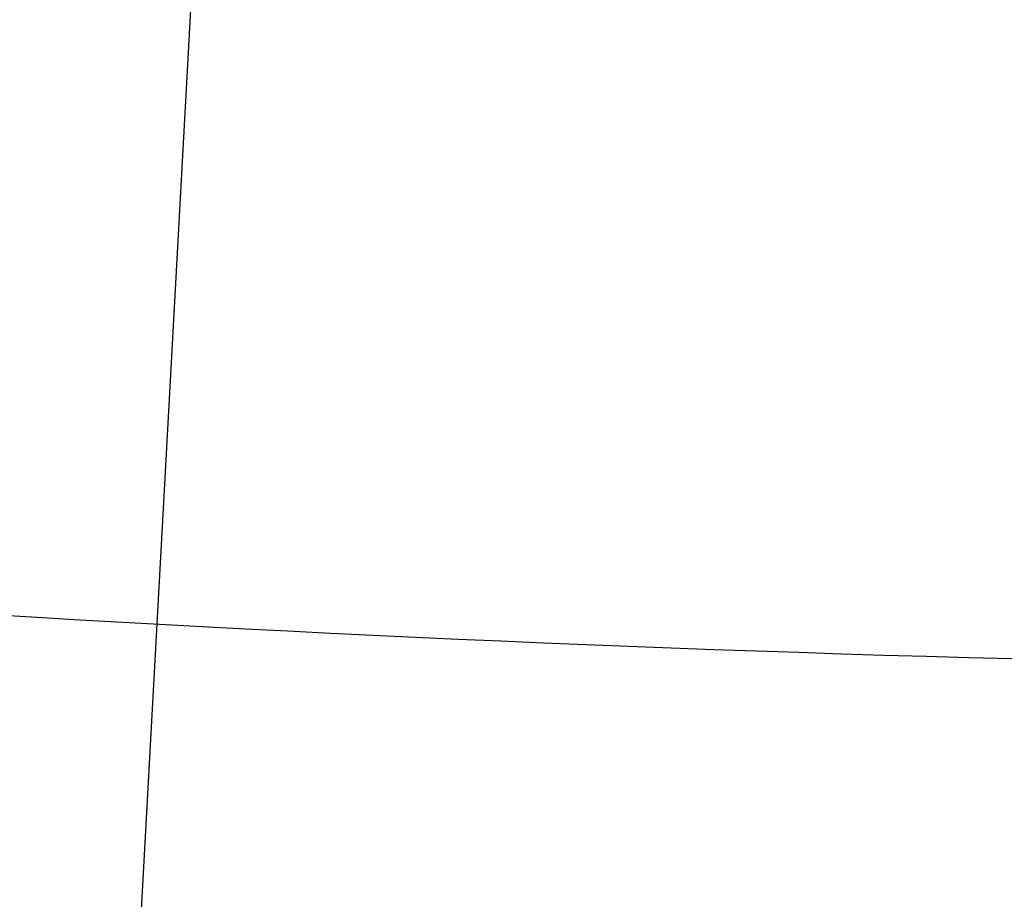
# Model space of a CAD drawing. Header units: millimetres. Extents: x -127 to 127, y -127 to 127.
# Tile 169 of 256: x -2.23 to -1.01, y -38.02 to -36.93. Entities that reach past the tile are written whole.
import ezdxf

# ---------------------------------------------------------------- set-up
doc = ezdxf.new("R2010")
doc.units = ezdxf.units.MM
doc.header["$MEASUREMENT"] = 0
doc.layers.add('Default', color=7, linetype='Continuous', true_color=0x000000)

msp = doc.modelspace()

# ---------------------------------------------------------------- linework, layer by layer
at = {"layer": 'Default', "color": 9, "true_color": 0xbfbfbf}
for p, q in [((-2.1853, -39.94, -0.0026), (-1.0653, -19.4706, -0.0026)), ((-2.1853, -39.94, -1.5026), (-1.0653, -19.4706, -1.5026))]:
    msp.add_line(p, q, dxfattribs=at)
for centre in [(0, 0.0003, -0.0026), (0, 0.0003, -1.5026)]:
    msp.add_arc(centre, 40, 266.86828, 0, dxfattribs=at)
msp.add_rational_spline([(37.7326, 0.0003, -459.2563), (37.7326, 37.7329, -459.2563), (0, 37.7329, -459.2563), (-37.7326, 37.7329, -459.2563), (-37.7326, 0.0003, -459.2563), (-37.7326, -37.7323, -459.2563), (0, -37.7323, -459.2563), (37.7326, -37.7323, -459.2563), (37.7326, 0.0003, -459.2563)], [1, 0.707106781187, 1, 0.707106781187, 1, 0.707106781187, 1, 0.707106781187, 1], degree=2, knots=[0, 0, 0, 77.316702, 77.316702, 154.633405, 154.633405, 231.950107, 231.950107, 309.266809, 309.266809, 309.266809], dxfattribs=at)

doc.saveas('drawing.dxf')
